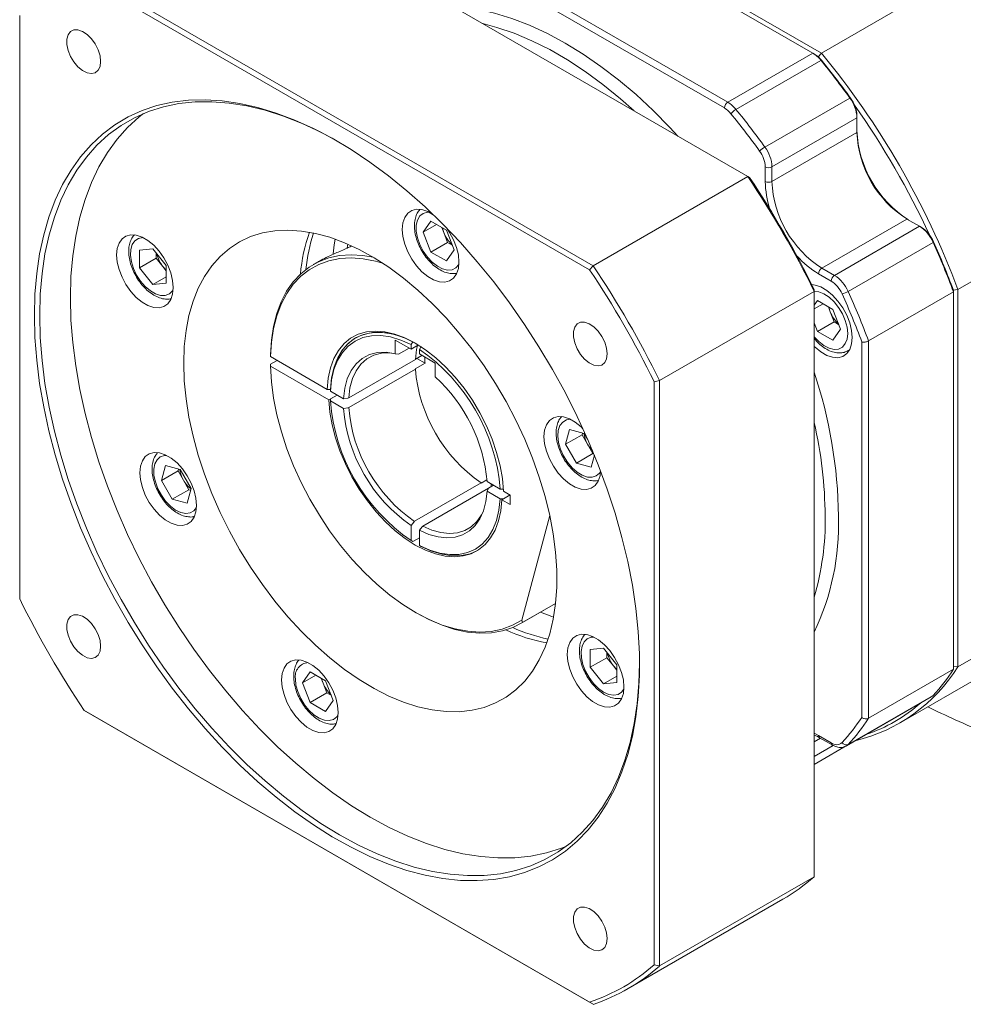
# Model space of a CAD drawing. Header units: millimetres. Extents: x 9847 to 11098, y 3572 to 4457.
# Tile 3 of 8: x 10145 to 10286, y 3746 to 3892. Entities that reach past the tile are written whole.
import ezdxf

# ---------------------------------------------------------------- set-up
doc = ezdxf.new("R2010")
doc.units = ezdxf.units.MM
doc.layers.get('0').update_dxf_attribs({"lineweight": 40})

msp = doc.modelspace()

# ---------------------------------------------------------------- linework, layer by layer
at = {"color": 7, "linetype": 'Continuous', "lineweight": 15}
for p, q in [((10215.96, 3915.31), (10264.52, 3887.27)), ((10263.24, 3887.27), (10215.96, 3914.57)), ((10253.6, 3868.95), (10178.27, 3912.43)), ((10250.12, 3879.13), (10202.84, 3906.42)), ((10203.33, 3907.28), (10250.62, 3879.98)), ((10155.31, 3899.17), (10230.64, 3855.69)), ((10264.52, 3887.27), (10284.91, 3899.05)), ((10230.1, 3855.08), (10155.05, 3898.41)), ((10145.45, 3892.87), (10145.45, 3806.2)), ((10250.62, 3879.98), (10263.24, 3887.27)), ((10263.24, 3887.27), (10263.49, 3887.13)), ((10264.07, 3886.71), (10264.52, 3887.27)), ((10264.45, 3886.2), (10251.83, 3878.92)), ((10264.45, 3886.2), (10264.58, 3886.17)), ((10256.12, 3873.32), (10268.74, 3880.6)), ((10268.74, 3880.6), (10268.85, 3880.6)), ((10269.8, 3877.66), (10257.18, 3870.37)), ((10269.8, 3877.66), (10269.8, 3877.94)), ((10269.8, 3875.49), (10269.8, 3877.66)), ((10257.18, 3868.2), (10269.8, 3875.49)), ((10256.19, 3868.2), (10256.19, 3870.37)), ((10257.18, 3870.37), (10257.18, 3868.2)), ((10253.6, 3868.95), (10230.64, 3855.69)), ((10253.86, 3868.8), (10253.6, 3868.95)), ((10305.18, 3863.94), (10284.79, 3852.17)), ((10264.6, 3855.34), (10277.22, 3862.63)), ((10279.1, 3861.55), (10277.22, 3862.63)), ((10205.39, 3860.66), (10206.54, 3862.29)), ((10207.37, 3861.81), (10205.39, 3860.66)), ((10206.54, 3862.29), (10208.82, 3860.97)), ((10208.44, 3860.62), (10208.15, 3861.36)), ((10208.82, 3860.97), (10209.97, 3858.03)), ((10266.48, 3854.26), (10279.1, 3861.55)), ((10279.1, 3861.55), (10279.35, 3861.4)), ((10206.54, 3857.72), (10205.39, 3860.66)), ((10209.01, 3859.15), (10208.44, 3860.62)), ((10163.27, 3858.01), (10165.24, 3858.19)), ((10163.27, 3855.37), (10163.27, 3858.01)), ((10165.24, 3858.19), (10167.22, 3855.73)), ((10209.01, 3859.15), (10206.54, 3857.72)), ((10209.97, 3858.03), (10208.82, 3856.4)), ((10209.68, 3858.76), (10209.01, 3859.15)), ((10281.12, 3859.16), (10268.5, 3851.88)), ((10281.12, 3859.16), (10281.17, 3859.26)), ((10165.74, 3856.8), (10163.27, 3855.37)), ((10165.74, 3856.8), (10165.74, 3857.57)), ((10166.73, 3855.57), (10165.74, 3856.8)), ((10208.82, 3856.4), (10206.54, 3857.72)), ((10165.24, 3852.91), (10163.27, 3855.37)), ((10167.22, 3854.95), (10166.73, 3855.57)), ((10167.22, 3855.73), (10167.22, 3853.09)), ((10189.7, 3856.24), (10189.06, 3855.86)), ((10230.1, 3855.08), (10230.64, 3855.69)), ((10264.6, 3855.34), (10266.48, 3854.26)), ((10167.22, 3854.05), (10165.24, 3852.91)), ((10265.98, 3853.4), (10264.11, 3854.49)), ((10167.22, 3853.09), (10165.24, 3852.91)), ((10263.46, 3851.88), (10263.46, 3852.18)), ((10284.79, 3852.17), (10284.12, 3852.07)), ((10284.79, 3852.17), (10284.79, 3796.09)), ((10240.49, 3838.62), (10263.46, 3851.88)), ((10263.46, 3764.89), (10263.46, 3851.88)), ((10271.52, 3844.51), (10284.15, 3851.8)), ((10284.15, 3851.8), (10284.15, 3852.01)), ((10284.15, 3795.72), (10284.15, 3851.8)), ((10263.46, 3849.81), (10263.94, 3850.51)), ((10264.78, 3850.02), (10263.46, 3849.26)), ((10263.94, 3850.51), (10266.23, 3849.19)), ((10265.85, 3848.84), (10265.56, 3849.57)), ((10266.23, 3849.19), (10267.37, 3846.24)), ((10266.42, 3847.36), (10265.85, 3848.84)), ((10263.94, 3845.93), (10263.46, 3847.19)), ((10266.42, 3847.36), (10263.94, 3845.93)), ((10267.09, 3846.98), (10266.42, 3847.36)), ((10266.23, 3844.61), (10263.94, 3845.93)), ((10267.37, 3846.24), (10266.23, 3844.61)), ((10201.24, 3844.65), (10201.24, 3842.61)), ((10203.59, 3843.29), (10201.24, 3844.65)), ((10203.3, 3843.46), (10201.73, 3842.55)), ((10203.84, 3844.39), (10203.59, 3843.96)), ((10203.59, 3843.96), (10203.59, 3843.29)), ((10204.67, 3843.92), (10203.59, 3843.29)), ((10204.83, 3843.25), (10205.07, 3843.68)), ((10270.53, 3788.58), (10270.53, 3844.37)), ((10271.52, 3844.51), (10271.52, 3788.44)), ((10182.68, 3842.19), (10182.68, 3842.47)), ((10182.68, 3842.19), (10191.1, 3837.32)), ((10201.24, 3842.61), (10201.73, 3842.55)), ((10204.23, 3841.81), (10205.19, 3842.37)), ((10204.42, 3841.92), (10205.66, 3841.21)), ((10204.83, 3842.58), (10204.83, 3843.25)), ((10207.18, 3841.22), (10204.83, 3842.58)), ((10268.51, 3843.07), (10268.69, 3843.18)), ((10182.68, 3841.04), (10183.67, 3841.61)), ((10182.68, 3841.04), (10182.68, 3840.76)), ((10191.35, 3835.75), (10182.68, 3840.76)), ((10194.33, 3836.04), (10204.23, 3841.75)), ((10205.66, 3841.21), (10204.18, 3840.35)), ((10207.18, 3841.22), (10207.18, 3839.18)), ((10204.23, 3840.32), (10194.33, 3834.61)), ((10204.18, 3840.35), (10204.23, 3840.32)), ((10239.7, 3838.46), (10240.49, 3838.62)), ((10239.7, 3751.79), (10239.7, 3838.46)), ((10240.49, 3838.62), (10240.49, 3751.64)), ((10191.6, 3837.32), (10191.1, 3837.32)), ((10191.35, 3835.75), (10192.59, 3836.47)), ((10191.6, 3837.04), (10191.6, 3837.32)), ((10193.54, 3835.92), (10191.6, 3837.04)), ((10191.6, 3835.9), (10192.59, 3836.47)), ((10191.6, 3835.9), (10191.6, 3835.61)), ((10191.6, 3835.61), (10193.54, 3834.49)), ((10226.51, 3829.15), (10227.1, 3831.36)), ((10228.99, 3830.58), (10226.51, 3829.15)), ((10227.1, 3831.36), (10229.31, 3830.77)), ((10228.99, 3830.58), (10229.05, 3830.83)), ((10229.79, 3829.18), (10228.99, 3830.58)), ((10229.31, 3830.77), (10229.81, 3829.9)), ((10228.13, 3826.35), (10226.51, 3829.15)), ((10230.6, 3827.78), (10229.79, 3829.18)), ((10230.6, 3827.78), (10228.13, 3826.35)), ((10230.81, 3827.53), (10230.34, 3825.76)), ((10230.72, 3827.75), (10230.6, 3827.78)), ((10166.5, 3823.78), (10167.09, 3825.99)), ((10167.09, 3825.99), (10169.3, 3825.4)), ((10230.34, 3825.76), (10228.13, 3826.35)), ((10168.97, 3825.21), (10166.5, 3823.78)), ((10168.97, 3825.21), (10169.04, 3825.47)), ((10169.78, 3823.81), (10168.97, 3825.21)), ((10169.3, 3825.4), (10170.91, 3822.6)), ((10168.11, 3820.98), (10166.5, 3823.78)), ((10170.59, 3822.41), (10169.78, 3823.81)), ((10204.08, 3817.71), (10213.98, 3823.42)), ((10213.98, 3823.37), (10214.85, 3823.87)), ((10213.98, 3823.42), (10213.98, 3823.37)), ((10216.81, 3822.48), (10214.87, 3823.61)), ((10215.08, 3822.63), (10215.82, 3823.06)), ((10215.47, 3823.26), (10215.47, 3822.85)), ((10170.59, 3822.41), (10168.11, 3820.98)), ((10170.91, 3822.6), (10170.32, 3820.39)), ((10170.85, 3822.34), (10170.59, 3822.41)), ((10215.08, 3822.63), (10205.32, 3816.99)), ((10214.87, 3822.18), (10216.81, 3821.05)), ((10217.31, 3822.48), (10216.81, 3822.48)), ((10218.3, 3821.63), (10217.06, 3820.91)), ((10217.31, 3822.2), (10218.31, 3821.62)), ((10218.3, 3821.63), (10217.31, 3821.05)), ((10218.31, 3821.62), (10218.31, 3820.19)), ((10170.32, 3820.39), (10168.11, 3820.98)), ((10216.81, 3821.05), (10217.31, 3821.05)), ((10218.31, 3820.19), (10217.06, 3820.91)), ((10220.02, 3803.04), (10224.18, 3818.57)), ((10203.59, 3817.09), (10203.59, 3814.85)), ((10204.83, 3814.13), (10204.83, 3816.38)), ((10203.59, 3814.85), (10203.84, 3814.7)), ((10204.83, 3815.27), (10203.84, 3814.7)), ((10205.07, 3813.99), (10204.83, 3814.13)), ((10284.79, 3796.09), (10305.18, 3807.87)), ((10219.85, 3802.51), (10225.05, 3805.51)), ((10225.05, 3805.52), (10220.13, 3802.68)), ((10204.2, 3804.18), (10204.45, 3804.04)), ((10220.02, 3803.04), (10220.13, 3802.68)), ((10276.11, 3787.71), (10296.51, 3799.48)), ((10230.2, 3798.66), (10232.18, 3798.84)), ((10230.2, 3796.02), (10230.2, 3798.66)), ((10232.18, 3798.84), (10234.16, 3796.38)), ((10232.68, 3797.45), (10232.68, 3798.22)), ((10232.68, 3797.45), (10230.2, 3796.02)), ((10233.67, 3796.22), (10232.68, 3797.45)), ((10187.46, 3793.72), (10188.6, 3795.35)), ((10188.6, 3795.35), (10190.89, 3794.03)), ((10232.18, 3793.56), (10230.2, 3796.02)), ((10234.16, 3795.6), (10233.67, 3796.22)), ((10234.16, 3796.38), (10234.16, 3793.74)), ((10284.15, 3795.72), (10271.52, 3788.44)), ((10284.79, 3796.09), (10284.15, 3796.19)), ((10189.44, 3794.87), (10187.46, 3793.72)), ((10188.6, 3790.78), (10187.46, 3793.72)), ((10190.51, 3793.68), (10190.22, 3794.42)), ((10191.08, 3792.21), (10190.51, 3793.68)), ((10190.89, 3794.03), (10192.03, 3791.08)), ((10234.16, 3794.7), (10232.18, 3793.56)), ((10234.16, 3793.74), (10232.18, 3793.56)), ((10191.08, 3792.21), (10188.6, 3790.78)), ((10191.75, 3791.82), (10191.08, 3792.21)), ((10190.89, 3789.46), (10188.6, 3790.78)), ((10192.03, 3791.08), (10190.89, 3789.46)), ((10268.23, 3784.34), (10280.85, 3791.63)), ((10268.5, 3784.56), (10281.12, 3791.85)), ((10155.05, 3789.58), (10230.1, 3746.25)), ((10155.31, 3789.43), (10155.05, 3789.58)), ((10230.64, 3745.95), (10155.31, 3789.43)), ((10263.46, 3781.58), (10269.07, 3784.83)), ((10264.11, 3785.88), (10265.98, 3784.8)), ((10264.25, 3785.56), (10266.13, 3784.48)), ((10269.07, 3784.83), (10269.13, 3784.86)), ((10263.46, 3764.89), (10240.49, 3751.64)), ((10235.84, 3748.3), (10258.81, 3761.55)), ((10239.7, 3751.79), (10240.49, 3751.64)), ((10230.64, 3745.95), (10230.1, 3746.25))]:
    msp.add_line(p, q, dxfattribs=at)
at = {"color": 8, "linetype": 'Continuous', "lineweight": 15}
for p, q in [((10268.71, 3843.2), (10268.5, 3843.07)), ((10263.46, 3786.23), (10264.11, 3785.88)), ((10263.46, 3784.93), (10264.4, 3785.48)), ((10263.46, 3782.77), (10266.28, 3784.4))]:
    msp.add_line(p, q, dxfattribs=at)
at = {"color": 8, "linetype": 'Continuous', "lineweight": 15, "flags": 128}
for points in [[(10209.74, 3894.27), (10210.95, 3894.17), (10213.43, 3893.82), (10215.98, 3893.24), (10218.56, 3892.44), (10221.18, 3891.43), (10223.83, 3890.21), (10226.48, 3888.77), (10229.14, 3887.14), (10231.78, 3885.31), (10234.4, 3883.3), (10236.99, 3881.11), (10239.53, 3878.76), (10242.01, 3876.24), (10243.22, 3874.94)], [(10236.74, 3878.68), (10234.67, 3880.51), (10232.08, 3882.62), (10229.45, 3884.54), (10226.81, 3886.27), (10224.17, 3887.8), (10221.53, 3889.12), (10218.9, 3890.22), (10216.31, 3891.11), (10214.24, 3891.67)], [(10206.23, 3863.66), (10206.01, 3863.65), (10205.39, 3863.47), (10204.89, 3863.08), (10204.54, 3862.48), (10204.36, 3861.71), (10204.36, 3860.81), (10204.54, 3859.84), (10204.89, 3858.84), (10205.39, 3857.86), (10206.01, 3856.97), (10206.72, 3856.2), (10207.49, 3855.61), (10208.26, 3855.21), (10209, 3855.04), (10209.68, 3855.1), (10210.24, 3855.39), (10210.67, 3855.89), (10210.69, 3855.94)], [(10163.8, 3859.86), (10163.75, 3859.86), (10163.1, 3859.75), (10162.57, 3859.4), (10162.18, 3858.85), (10161.95, 3858.12), (10161.91, 3857.25), (10162.04, 3856.29), (10162.35, 3855.29), (10162.81, 3854.31), (10163.41, 3853.39), (10164.1, 3852.58), (10164.86, 3851.94), (10165.63, 3851.49), (10166.39, 3851.27), (10167.08, 3851.27), (10167.68, 3851.5), (10168.14, 3851.95), (10168.26, 3852.14)], [(10192.01, 3857.46), (10192.18, 3858.77), (10192.33, 3859.63)], [(10194.19, 3858.89), (10194.16, 3858.66), (10194.11, 3858.34)], [(10268.43, 3845.63), (10268.34, 3846.57), (10268.07, 3847.57), (10267.65, 3848.56), (10267.08, 3849.5), (10266.41, 3850.34), (10265.67, 3851.03), (10264.89, 3851.52), (10264.13, 3851.81), (10263.46, 3851.87)], [(10263.46, 3845.14), (10264.13, 3844.42), (10264.89, 3843.82), (10265.67, 3843.43), (10266.41, 3843.25), (10267.08, 3843.31), (10267.65, 3843.6), (10268.07, 3844.11), (10268.34, 3844.79), (10268.43, 3845.63)], [(10227.27, 3832.87), (10226.65, 3832.78), (10226.1, 3832.46), (10225.69, 3831.94), (10225.45, 3831.23), (10225.38, 3830.37), (10225.49, 3829.42), (10225.78, 3828.42), (10226.22, 3827.43), (10226.8, 3826.5), (10227.49, 3825.68), (10228.23, 3825.02), (10229.01, 3824.55), (10229.77, 3824.29), (10230.47, 3824.26), (10231.08, 3824.47), (10231.08, 3824.47)], [(10166.34, 3827.28), (10165.86, 3826.86), (10165.53, 3826.24), (10165.38, 3825.45), (10165.4, 3824.54), (10165.6, 3823.56), (10165.97, 3822.56), (10166.49, 3821.59), (10167.12, 3820.71), (10167.84, 3819.96), (10168.61, 3819.39), (10169.38, 3819.02), (10170.12, 3818.88), (10170.78, 3818.97), (10171.33, 3819.29), (10171.72, 3819.78)], [(10167.26, 3827.5), (10166.95, 3827.49), (10166.34, 3827.28)], [(10231.08, 3824.47), (10231.56, 3824.89), (10231.73, 3825.15)], [(10224.75, 3803.46), (10224.48, 3803.56), (10222.82, 3804.23)], [(10230.73, 3800.51), (10230.34, 3800.48), (10229.75, 3800.25), (10229.29, 3799.8), (10228.98, 3799.15), (10228.84, 3798.35), (10228.89, 3797.43), (10229.11, 3796.44), (10229.5, 3795.44), (10230.03, 3794.48), (10230.68, 3793.62), (10231.41, 3792.89), (10232.18, 3792.34)], [(10186.4, 3794.33), (10186.49, 3793.39), (10186.76, 3792.4), (10187.19, 3791.4), (10187.75, 3790.46), (10188.42, 3789.63), (10189.16, 3788.94), (10189.94, 3788.44), (10190.7, 3788.16), (10191.42, 3788.1), (10192.04, 3788.27), (10192.54, 3788.67), (10192.76, 3788.99)], [(10232.18, 3792.34), (10232.95, 3792), (10233.68, 3791.89), (10234.33, 3792), (10234.86, 3792.35), (10235.19, 3792.79)], [(10268.5, 3784.56), (10268.32, 3784.4), (10268.19, 3784.32)]]:
    msp.add_lwpolyline(points, dxfattribs=at)
at = {"color": 7, "linetype": 'Continuous', "lineweight": 15, "flags": 128}
for points in [[(10157.47, 3886.04), (10157.38, 3886.88), (10157.11, 3887.77), (10156.67, 3888.64), (10156.11, 3889.42), (10155.46, 3890.06), (10154.78, 3890.51), (10154.1, 3890.73), (10153.49, 3890.72), (10152.99, 3890.47), (10152.63, 3890), (10152.45, 3889.34), (10152.45, 3888.55), (10152.63, 3887.68), (10152.99, 3886.79), (10153.49, 3885.96), (10154.1, 3885.24), (10154.78, 3884.69), (10155.46, 3884.35), (10156.11, 3884.24), (10156.67, 3884.37), (10157.11, 3884.74), (10157.38, 3885.31), (10157.47, 3886.04)], [(10147.63, 3848.28), (10147.72, 3851.45), (10147.98, 3854.52), (10148.41, 3857.46), (10149.02, 3860.26), (10149.79, 3862.92), (10150.73, 3865.42), (10151.83, 3867.75), (10153.08, 3869.91), (10154.49, 3871.88), (10156.05, 3873.66), (10157.75, 3875.24), (10159.58, 3876.62), (10161.54, 3877.79), (10163.63, 3878.74), (10165.82, 3879.48), (10168.12, 3879.99), (10170.51, 3880.28), (10172.98, 3880.35), (10175.54, 3880.19), (10178.16, 3879.81), (10180.83, 3879.21), (10183.55, 3878.38), (10186.3, 3877.34), (10189.08, 3876.09), (10191.88, 3874.63), (10194.67, 3872.96), (10197.46, 3871.1), (10200.23, 3869.06), (10202.96, 3866.83), (10205.66, 3864.43), (10208.31, 3861.86), (10210.9, 3859.14), (10213.41, 3856.28), (10215.85, 3853.29), (10218.19, 3850.18), (10220.44, 3846.96), (10222.58, 3843.65), (10224.6, 3840.25), (10226.5, 3836.79), (10228.27, 3833.27), (10229.9, 3829.7), (10231.38, 3826.11), (10232.71, 3822.5), (10233.89, 3818.9), (10234.91, 3815.3), (10235.77, 3811.74), (10236.46, 3808.21), (10236.98, 3804.74), (10237.32, 3801.33), (10237.5, 3798.01), (10237.5, 3794.78), (10237.32, 3791.66), (10236.98, 3788.66), (10236.46, 3785.79), (10235.77, 3783.06), (10234.91, 3780.48), (10233.89, 3778.06), (10232.71, 3775.81), (10231.38, 3773.75), (10229.9, 3771.87), (10228.27, 3770.19), (10226.5, 3768.7), (10224.6, 3767.43), (10222.58, 3766.37), (10220.44, 3765.53), (10218.19, 3764.9), (10215.85, 3764.5), (10213.41, 3764.32), (10210.9, 3764.36), (10208.31, 3764.63), (10205.66, 3765.13), (10202.96, 3765.84), (10200.23, 3766.77), (10197.46, 3767.92), (10194.67, 3769.28), (10191.88, 3770.84), (10189.08, 3772.6), (10186.3, 3774.56), (10183.55, 3776.7), (10180.83, 3779.02), (10178.16, 3781.5), (10175.54, 3784.14), (10172.98, 3786.93), (10170.51, 3789.86), (10168.12, 3792.91), (10165.82, 3796.08), (10163.63, 3799.34), (10161.54, 3802.7), (10159.58, 3806.13), (10157.75, 3809.63), (10156.05, 3813.17), (10154.49, 3816.75), (10153.08, 3820.35), (10151.83, 3823.96), (10150.73, 3827.57), (10149.79, 3831.15), (10149.02, 3834.7), (10148.41, 3838.2), (10147.98, 3841.64), (10147.72, 3845), (10147.63, 3848.28)], [(10192.78, 3874.11), (10190.17, 3875.52), (10187.39, 3876.82), (10184.62, 3877.91), (10181.89, 3878.78), (10179.2, 3879.43), (10176.57, 3879.86), (10174, 3880.06), (10171.51, 3880.03), (10169.1, 3879.77), (10166.79, 3879.29), (10164.58, 3878.59), (10162.48, 3877.66), (10160.5, 3876.52), (10158.65, 3875.17), (10156.93, 3873.6), (10155.36, 3871.84), (10153.93, 3869.88), (10152.66, 3867.73), (10151.55, 3865.41), (10150.6, 3862.91), (10149.82, 3860.26), (10149.21, 3857.46), (10148.77, 3854.52), (10148.51, 3851.46), (10148.42, 3848.28)], [(10152.98, 3850.91), (10153.06, 3854.09), (10153.33, 3857.15), (10153.77, 3860.09), (10154.38, 3862.89), (10155.16, 3865.54), (10156.11, 3868.04), (10157.22, 3870.36), (10158.49, 3872.51), (10159.91, 3874.47), (10161.48, 3876.23), (10163.2, 3877.79), (10163.83, 3878.29)], [(10202.28, 3861.09), (10202.38, 3862.04), (10202.65, 3862.85), (10203.09, 3863.48), (10203.68, 3863.89), (10204.39, 3864.08), (10205.19, 3864.03), (10206.05, 3863.74), (10206.88, 3863.27)], [(10169.81, 3841.19), (10169.89, 3843.68), (10170.16, 3846.06), (10170.59, 3848.3), (10171.2, 3850.4), (10171.97, 3852.34), (10172.9, 3854.1), (10173.99, 3855.69), (10175.23, 3857.08), (10176.61, 3858.27), (10178.12, 3859.25), (10179.75, 3860.01), (10181.5, 3860.56), (10183.35, 3860.88), (10185.29, 3860.97), (10187.3, 3860.84), (10189.38, 3860.49), (10191.51, 3859.91), (10193.68, 3859.11), (10195.87, 3858.09), (10198.08, 3856.87), (10200.28, 3855.45), (10202.46, 3853.84), (10204.61, 3852.04), (10206.72, 3850.08), (10208.77, 3847.96), (10210.74, 3845.69), (10212.64, 3843.3), (10214.44, 3840.79), (10216.13, 3838.18), (10217.7, 3835.49), (10219.15, 3832.73), (10220.46, 3829.93), (10221.62, 3827.1), (10222.63, 3824.25), (10223.49, 3821.41), (10224.18, 3818.6), (10224.7, 3815.83), (10225.05, 3813.11), (10225.22, 3810.47), (10225.22, 3807.93), (10225.05, 3805.49), (10224.7, 3803.18), (10224.18, 3801.01), (10223.49, 3798.99), (10222.63, 3797.13), (10221.62, 3795.46), (10220.46, 3793.97), (10219.15, 3792.68), (10217.7, 3791.59), (10216.13, 3790.72), (10214.44, 3790.07), (10212.64, 3789.63), (10210.74, 3789.42), (10208.77, 3789.44), (10206.72, 3789.69), (10204.61, 3790.15), (10202.46, 3790.84), (10200.28, 3791.75), (10198.08, 3792.87), (10195.87, 3794.19), (10193.68, 3795.71), (10191.51, 3797.41), (10189.38, 3799.3), (10187.3, 3801.34), (10185.29, 3803.54), (10183.35, 3805.87), (10181.5, 3808.32), (10179.75, 3810.88), (10178.12, 3813.53), (10176.61, 3816.26), (10175.23, 3819.04), (10173.99, 3821.86), (10172.9, 3824.7), (10171.97, 3827.55), (10171.2, 3830.38), (10170.59, 3833.17), (10170.16, 3835.92), (10169.89, 3838.6), (10169.81, 3841.19)], [(10208.88, 3861.29), (10209.31, 3860.64), (10209.9, 3859.55), (10210.34, 3858.42), (10210.61, 3857.29), (10210.7, 3856.23), (10210.61, 3855.27), (10210.34, 3854.46), (10209.9, 3853.84), (10209.31, 3853.42), (10208.6, 3853.24), (10207.79, 3853.29), (10206.93, 3853.57), (10206.05, 3854.08), (10205.19, 3854.79), (10204.39, 3855.67), (10203.68, 3856.67), (10203.09, 3857.77), (10202.65, 3858.9), (10202.38, 3860.02), (10202.28, 3861.09), (10202.28, 3861.09)], [(10159.85, 3857.29), (10159.94, 3858.25), (10160.21, 3859.06), (10160.65, 3859.69), (10161.24, 3860.1), (10161.95, 3860.29), (10162.76, 3860.24), (10163.62, 3859.95), (10164.5, 3859.44), (10165.36, 3858.73), (10166.16, 3857.86), (10166.87, 3856.85), (10167.46, 3855.76), (10167.9, 3854.62), (10168.17, 3853.5), (10168.26, 3852.44), (10168.17, 3851.48), (10167.9, 3850.67), (10167.46, 3850.04), (10166.87, 3849.63), (10166.16, 3849.44), (10165.36, 3849.49), (10164.5, 3849.78), (10163.62, 3850.29), (10162.76, 3850.99), (10161.95, 3851.87), (10161.24, 3852.88), (10160.65, 3853.97), (10160.21, 3855.11), (10159.94, 3856.23), (10159.85, 3857.29)], [(10182.68, 3842.47), (10182.83, 3844.64), (10183.14, 3846.68), (10183.63, 3848.58), (10184.29, 3850.33), (10185.1, 3851.9), (10186.08, 3853.29), (10187.2, 3854.49), (10188.46, 3855.49), (10189.84, 3856.27), (10191.35, 3856.84), (10192.96, 3857.19), (10194.66, 3857.31), (10196.44, 3857.2), (10197.96, 3856.94)], [(10199.35, 3856.07), (10198.31, 3856.36), (10196.46, 3856.72), (10194.68, 3856.84), (10192.98, 3856.74), (10191.37, 3856.42), (10189.86, 3855.87), (10188.47, 3855.1), (10187.21, 3854.12), (10186.09, 3852.94), (10185.11, 3851.56), (10184.29, 3850), (10183.64, 3848.26), (10183.15, 3846.37), (10182.83, 3844.34), (10182.68, 3842.19)], [(10263.12, 3852.88), (10263.59, 3852.82), (10264.45, 3852.53), (10265.33, 3852.02), (10266.19, 3851.32), (10266.99, 3850.44), (10267.7, 3849.43), (10268.29, 3848.34), (10268.73, 3847.2), (10269, 3846.08), (10269.1, 3845.02)], [(10226.66, 3769.46), (10225.92, 3769.16), (10223.71, 3768.46), (10221.39, 3767.98), (10218.99, 3767.72), (10216.49, 3767.69), (10213.92, 3767.89), (10211.29, 3768.32), (10208.6, 3768.97), (10205.87, 3769.84), (10203.11, 3770.93), (10200.32, 3772.23), (10197.52, 3773.75), (10194.73, 3775.46), (10191.94, 3777.38), (10189.18, 3779.48), (10186.45, 3781.76), (10183.76, 3784.21), (10181.13, 3786.83), (10178.56, 3789.59), (10176.06, 3792.5), (10173.65, 3795.53), (10171.34, 3798.69), (10169.13, 3801.94), (10167.03, 3805.29), (10165.05, 3808.72), (10163.2, 3812.21), (10161.48, 3815.76), (10159.91, 3819.34), (10158.49, 3822.94), (10157.22, 3826.56), (10156.11, 3830.16), (10155.16, 3833.75), (10154.38, 3837.3), (10153.77, 3840.81), (10153.33, 3844.26), (10153.06, 3847.62), (10152.98, 3850.91)], [(10148.42, 3848.28), (10148.51, 3845), (10148.77, 3841.63), (10149.21, 3838.18), (10149.82, 3834.68), (10150.6, 3831.12), (10151.55, 3827.53), (10152.66, 3823.93), (10153.93, 3820.31), (10155.36, 3816.71), (10156.93, 3813.13), (10158.65, 3809.58), (10160.5, 3806.09), (10162.48, 3802.66), (10164.58, 3799.32), (10166.79, 3796.06), (10169.1, 3792.91), (10171.51, 3789.87), (10174, 3786.96), (10176.57, 3784.2), (10179.2, 3781.58), (10181.89, 3779.13), (10184.62, 3776.85), (10187.39, 3774.75), (10190.17, 3772.83), (10192.97, 3771.12), (10195.77, 3769.6), (10198.55, 3768.3), (10201.32, 3767.21), (10204.05, 3766.34), (10206.74, 3765.69), (10209.37, 3765.26), (10211.94, 3765.06), (10214.43, 3765.09), (10216.84, 3765.35), (10219.16, 3765.83), (10221.37, 3766.53), (10223.47, 3767.46), (10225.44, 3768.6), (10227.3, 3769.95), (10229.01, 3771.52), (10230.58, 3773.28), (10232.01, 3775.24), (10233.28, 3777.39), (10234.39, 3779.71), (10235.34, 3782.21), (10236.12, 3784.86), (10236.73, 3787.66), (10237.17, 3790.6), (10237.43, 3793.66), (10237.52, 3796.62)], [(10232.72, 3842.6), (10232.63, 3843.44), (10232.36, 3844.33), (10231.92, 3845.19), (10231.36, 3845.98), (10230.71, 3846.62), (10230.03, 3847.07), (10229.35, 3847.29), (10228.74, 3847.28), (10228.24, 3847.03), (10227.88, 3846.56), (10227.7, 3845.9), (10227.7, 3845.11), (10227.88, 3844.23), (10228.24, 3843.35), (10228.74, 3842.52), (10229.35, 3841.8), (10230.03, 3841.25), (10230.71, 3840.91), (10231.36, 3840.8), (10231.92, 3840.93), (10232.36, 3841.3), (10232.63, 3841.87), (10232.72, 3842.6)], [(10191.1, 3837.32), (10191.27, 3839), (10191.61, 3840.53), (10192.12, 3841.91), (10192.8, 3843.11), (10193.63, 3844.11), (10194.61, 3844.91), (10195.72, 3845.5), (10196.95, 3845.85), (10198.28, 3845.98), (10199.69, 3845.87), (10201.16, 3845.54), (10202.67, 3844.97), (10204.21, 3844.19), (10205.74, 3843.2), (10207.25, 3842.02), (10208.72, 3840.66), (10210.13, 3839.14), (10211.46, 3837.48), (10212.69, 3835.7), (10213.8, 3833.84), (10214.78, 3831.9), (10215.62, 3829.93), (10216.29, 3827.95), (10216.81, 3825.98), (10217.15, 3824.06), (10217.31, 3822.2)], [(10204.33, 3844.12), (10202.95, 3844.82), (10201.47, 3845.37), (10200.02, 3845.7), (10198.64, 3845.8), (10197.34, 3845.68), (10196.14, 3845.33), (10195.05, 3844.76), (10194.08, 3843.98), (10193.26, 3842.99), (10192.6, 3841.81), (10192.09, 3840.46), (10191.76, 3838.96), (10191.6, 3837.32)], [(10191.6, 3837.32), (10191.77, 3839.04), (10192.14, 3840.6), (10192.69, 3842), (10193.41, 3843.2), (10194.31, 3844.19), (10195.35, 3844.95), (10196.54, 3845.48), (10197.84, 3845.76), (10199.24, 3845.79), (10200.73, 3845.57), (10202.26, 3845.1), (10203.84, 3844.39)], [(10203.59, 3843.96), (10202.05, 3844.65), (10200.54, 3845.11), (10199.09, 3845.32), (10197.72, 3845.29), (10196.44, 3845.02), (10195.28, 3844.5), (10194.26, 3843.76), (10193.38, 3842.79), (10192.67, 3841.61), (10192.13, 3840.25), (10191.77, 3838.72), (10191.6, 3837.04)], [(10269.1, 3845.02), (10269, 3844.06), (10268.73, 3843.25), (10268.29, 3842.63), (10267.7, 3842.21), (10266.99, 3842.02), (10266.19, 3842.08), (10265.33, 3842.36), (10264.45, 3842.87), (10263.59, 3843.58), (10263.46, 3843.71)], [(10204.53, 3843.84), (10204.4, 3843.26), (10204.23, 3841.75)], [(10193.54, 3835.92), (10193.73, 3837.48), (10194.11, 3838.89), (10194.68, 3840.12), (10195.42, 3841.13), (10196.33, 3841.92), (10197.39, 3842.48), (10198.58, 3842.78), (10199.87, 3842.82), (10201.24, 3842.61)], [(10200.7, 3842.72), (10200.41, 3842.74), (10199.17, 3842.69), (10198.03, 3842.39), (10197.01, 3841.85), (10196.14, 3841.08), (10195.42, 3840.09), (10194.87, 3838.91), (10194.5, 3837.55), (10194.33, 3836.04)], [(10182.68, 3840.76), (10182.83, 3838.42), (10183.15, 3836), (10183.65, 3833.52), (10184.32, 3831.01), (10185.15, 3828.48), (10186.14, 3825.96), (10187.28, 3823.46), (10188.56, 3821.01), (10189.96, 3818.62), (10191.49, 3816.32), (10193.12, 3814.13), (10194.85, 3812.06), (10196.65, 3810.13), (10198.51, 3808.35), (10200.43, 3806.75), (10202.37, 3805.34), (10204.33, 3804.11), (10206.28, 3803.1), (10208.22, 3802.3), (10210.13, 3801.72), (10211.99, 3801.37), (10213.78, 3801.25), (10215.49, 3801.36), (10217.11, 3801.69), (10218.63, 3802.26), (10220.02, 3803.04)], [(10194.33, 3836.04), (10194.17, 3836.01), (10193.54, 3835.92)], [(10217.06, 3820.91), (10216.9, 3819.27), (10216.57, 3817.77), (10216.06, 3816.42), (10215.4, 3815.25), (10214.58, 3814.26), (10213.62, 3813.48), (10212.52, 3812.9), (10211.32, 3812.56), (10210.02, 3812.43), (10208.64, 3812.54), (10207.19, 3812.87), (10205.71, 3813.42), (10204.21, 3814.19), (10202.7, 3815.16), (10201.22, 3816.32), (10199.78, 3817.65), (10198.4, 3819.14), (10197.09, 3820.77), (10195.89, 3822.51), (10194.8, 3824.34), (10193.84, 3826.23), (10193.02, 3828.17), (10192.35, 3830.11), (10191.85, 3832.04), (10191.51, 3833.93), (10191.35, 3835.75)], [(10193.54, 3834.49), (10194.17, 3834.58), (10194.33, 3834.61)], [(10223.32, 3830.3), (10223.42, 3831.26), (10223.69, 3832.07), (10224.13, 3832.69), (10224.72, 3833.11), (10225.43, 3833.29), (10226.23, 3833.24), (10227.09, 3832.96), (10227.97, 3832.45), (10228.83, 3831.74), (10229.11, 3831.46)], [(10231.73, 3825.15), (10231.65, 3824.49), (10231.37, 3823.68), (10230.93, 3823.05), (10230.35, 3822.64), (10229.63, 3822.45), (10228.83, 3822.5), (10227.97, 3822.79), (10227.09, 3823.29), (10226.23, 3824), (10225.43, 3824.88), (10224.72, 3825.89), (10224.13, 3826.98), (10223.69, 3828.11), (10223.42, 3829.24), (10223.32, 3830.3)], [(10163.31, 3824.93), (10163.4, 3825.89), (10163.67, 3826.7), (10164.11, 3827.33), (10164.7, 3827.74), (10165.41, 3827.93), (10166.22, 3827.88), (10167.08, 3827.59), (10167.96, 3827.08), (10168.82, 3826.38), (10169.62, 3825.5), (10170.33, 3824.49), (10170.92, 3823.4), (10171.36, 3822.26), (10171.63, 3821.14), (10171.73, 3820.08), (10171.63, 3819.12), (10171.36, 3818.31), (10170.92, 3817.69), (10170.33, 3817.27), (10169.62, 3817.08), (10168.82, 3817.13), (10167.96, 3817.42), (10167.08, 3817.93), (10166.22, 3818.64), (10165.41, 3819.51), (10164.7, 3820.52), (10164.11, 3821.62), (10163.67, 3822.75), (10163.4, 3823.87), (10163.31, 3824.93)], [(10214.87, 3822.18), (10214.69, 3820.66), (10214.34, 3819.29), (10213.8, 3818.09), (10213.1, 3817.08), (10212.24, 3816.28), (10211.24, 3815.71), (10210.12, 3815.36), (10208.9, 3815.26), (10207.59, 3815.39), (10206.23, 3815.77), (10204.83, 3816.38)], [(10215.08, 3822.63), (10215.04, 3822.54), (10214.87, 3822.18)], [(10204.83, 3814.13), (10206.36, 3813.44), (10207.87, 3812.98), (10209.32, 3812.77), (10210.7, 3812.8), (10211.97, 3813.07), (10213.13, 3813.59), (10214.16, 3814.34), (10215.03, 3815.3), (10215.75, 3816.48), (10216.29, 3817.84), (10216.64, 3819.38), (10216.81, 3821.05)], [(10205.32, 3816.99), (10206.68, 3816.41), (10208.01, 3816.04), (10209.27, 3815.91), (10210.46, 3816.02), (10211.55, 3816.35), (10212.52, 3816.91), (10213.35, 3817.68), (10214.04, 3818.66), (10214.29, 3819.17)], [(10204.08, 3817.71), (10203.98, 3817.58), (10203.59, 3817.09)], [(10204.83, 3816.38), (10205.22, 3816.87), (10205.32, 3816.99)], [(10213.43, 3813.36), (10212.37, 3812.9), (10211.07, 3812.62), (10209.66, 3812.59), (10208.18, 3812.81), (10206.64, 3813.28), (10205.07, 3813.99)], [(10157.47, 3799.15), (10157.38, 3799.99), (10157.11, 3800.87), (10156.67, 3801.74), (10156.11, 3802.52), (10155.46, 3803.16), (10154.78, 3803.61), (10154.1, 3803.84), (10153.49, 3803.83), (10152.99, 3803.57), (10152.63, 3803.1), (10152.45, 3802.44), (10152.45, 3801.65), (10152.63, 3800.78), (10152.99, 3799.89), (10153.49, 3799.06), (10154.1, 3798.35), (10154.78, 3797.8), (10155.46, 3797.45), (10156.11, 3797.35), (10156.67, 3797.48), (10157.11, 3797.84), (10157.38, 3798.41), (10157.47, 3799.15)], [(10220.13, 3802.68), (10218.71, 3801.95), (10217.16, 3801.43), (10215.52, 3801.14), (10213.78, 3801.08), (10211.97, 3801.25), (10210.1, 3801.64), (10208.18, 3802.26), (10206.23, 3803.1), (10204.45, 3804.04)], [(10226.78, 3797.94), (10226.88, 3798.9), (10227.15, 3799.71), (10227.59, 3800.33), (10228.18, 3800.75), (10228.89, 3800.93), (10229.69, 3800.88), (10230.55, 3800.6), (10231.43, 3800.09), (10232.29, 3799.38), (10233.1, 3798.51), (10233.81, 3797.5), (10234.4, 3796.4), (10234.84, 3795.27), (10235.11, 3794.15), (10235.2, 3793.08), (10235.11, 3792.13), (10234.84, 3791.32), (10234.4, 3790.69), (10233.81, 3790.28), (10233.1, 3790.09), (10232.29, 3790.14), (10231.43, 3790.43), (10230.55, 3790.93), (10229.69, 3791.64), (10228.89, 3792.52), (10228.18, 3793.53), (10227.59, 3794.62), (10227.15, 3795.76), (10226.88, 3796.88), (10226.78, 3797.94)], [(10184.35, 3794.15), (10184.44, 3795.1), (10184.71, 3795.91), (10185.15, 3796.54), (10185.74, 3796.95), (10186.45, 3797.14), (10187.26, 3797.09), (10188.12, 3796.8), (10189, 3796.3), (10189.86, 3795.59), (10190.66, 3794.71), (10191.37, 3793.7), (10191.96, 3792.61), (10192.4, 3791.48), (10192.67, 3790.35), (10192.76, 3789.29), (10192.67, 3788.33), (10192.4, 3787.52), (10191.96, 3786.9), (10191.37, 3786.48), (10190.66, 3786.3), (10189.86, 3786.35), (10189, 3786.63), (10188.12, 3787.14), (10187.26, 3787.85), (10186.45, 3788.73), (10185.74, 3789.73), (10185.15, 3790.83), (10184.71, 3791.96), (10184.44, 3793.08), (10184.35, 3794.15)], [(10280.85, 3791.63), (10280.94, 3791.68), (10281.12, 3791.85)], [(10232.72, 3755.71), (10232.63, 3756.55), (10232.36, 3757.43), (10231.92, 3758.3), (10231.36, 3759.08), (10230.71, 3759.72), (10230.03, 3760.17), (10229.35, 3760.4), (10228.74, 3760.38), (10228.24, 3760.13), (10227.88, 3759.66), (10227.7, 3759), (10227.7, 3758.21), (10227.88, 3757.34), (10228.24, 3756.45), (10228.74, 3755.62), (10229.35, 3754.9), (10230.03, 3754.35), (10230.71, 3754.01), (10231.36, 3753.9), (10231.92, 3754.04), (10232.36, 3754.4), (10232.63, 3754.97), (10232.72, 3755.71)]]:
    msp.add_lwpolyline(points, dxfattribs=at)
at = {"color": 7, "linetype": 'Continuous', "lineweight": 15}
for centre, radius, start, end in [((10190.66, 3821.23), 122.23, 20.4555, 39.5445), ((10260.9, 3883.39), 4.53, 38.4049, 58.9317), ((10170.27, 3809.45), 122.23, 20.4555, 39.5445), ((10261.38, 3883.64), 4.08, 38.4044, 58.932), ((10172.87, 3811.55), 118.16, 35.7629, 39.1857), ((10173.44, 3811.88), 117.58, 35.7629, 39.1857), ((10251.2, 3879.08), 1.08, 122.6061, 177.3944), ((10248.28, 3876.1), 4.53, 38.4049, 58.9317), ((10264.52, 3877.43), 5.29, 2.4411, 36.8843), ((10265.05, 3877.74), 4.76, 2.4412, 36.8842), ((10248.25, 3876.02), 3.62, 38.4046, 58.9318), ((10253.12, 3876.7), 2.56, 120.1235, 142.143), ((10160.25, 3804.26), 118.16, 35.7629, 39.1857), ((10169.21, 3808.84), 122.66, 24.7877, 35.2123), ((10160.4, 3804.35), 117, 35.7629, 39.1857), ((10286.34, 3876.47), 16.55, 182.3868, 237.6132), ((10285.8, 3876.16), 16.02, 182.3869, 237.6131), ((10258.1, 3869.89), 3.96, 120.0116, 134.1893), ((10251.96, 3870.19), 4.23, 2.441, 36.8844), ((10251.9, 3870.15), 5.29, 2.4411, 36.8843), ((10256.68, 3871.33), 1.08, 242.6097, 297.39), ((10130.53, 3786.51), 148.13, 26.1861, 33.8139), ((10131.47, 3787.05), 147.18, 26.262, 33.738), ((10256.68, 3869.16), 1.08, 242.6097, 297.39), ((10273.18, 3868.87), 16.02, 182.3869, 237.6131), ((10212.22, 3862.1), 4.06, 191.3043, 201.4535), ((10276.26, 3857.09), 5.28, 23.1149, 57.5604), ((10276.79, 3857.39), 4.76, 23.115, 57.5603), ((10212.59, 3852.16), 25.55, 160.5656, 174.882), ((10214.18, 3852.48), 26.35, 162.1624, 174.2164), ((10212.75, 3862.27), 4.61, 200.9907, 227.6879), ((10173.71, 3810.8), 117.8, 20.3688, 24.2409), ((10174.24, 3811.11), 117.27, 20.4119, 24.2405), ((10170.31, 3858.47), 4.61, 192.3086, 219.0094), ((10169.9, 3858.1), 4.06, 218.5478, 228.6877), ((10107.71, 3773.34), 147.18, 26.262, 33.738), ((10107.56, 3773.25), 148.13, 26.1861, 33.8139), ((10265.18, 3854.44), 1.08, 122.6058, 177.3945), ((10267.06, 3853.36), 1.08, 122.6058, 177.3945), ((10263.64, 3849.8), 5.28, 23.1149, 57.5604), ((10263.71, 3849.84), 4.23, 23.1148, 57.5605), ((10266.52, 3855.31), 3.96, 285.8184, 299.9831), ((10161.17, 3803.57), 116.73, 20.4554, 24.2401), ((10161.09, 3803.51), 117.8, 20.3688, 24.2409), ((10269.63, 3850.32), 4.06, 191.3061, 201.4521), ((10270.15, 3850.49), 4.61, 200.9903, 227.6883), ((10189.07, 3820.31), 27.83, 4.4839, 55.5161), ((10220.05, 3841.93), 14.41, 179.315, 182.8868), ((10227.05, 3842.24), 22.91, 184.7903, 235.2097), ((10191.06, 3821.53), 23.9, 4.9831, 47.592), ((10219.34, 3837.79), 27.83, 184.4839, 235.5161), ((10217.15, 3836.52), 22.91, 184.7903, 235.2097), ((10216.99, 3836.43), 23.53, 184.7295, 235.2705), ((10233.5, 3831.37), 4.3, 187.747, 210.5834), ((10233.74, 3831.43), 4.54, 209.7533, 225.0777), ((10173.48, 3826), 4.3, 187.7468, 210.5836), ((10173.5, 3825.9), 4.26, 209.3071, 232.3545), ((10277.44, 3871.32), 147.18, 206.262, 213.738), ((10228.5, 3825.02), 25.83, 245.1905, 259.3512), ((10229.39, 3825.68), 26.05, 245.7088, 257.9017), ((10237.25, 3799.12), 4.61, 192.309, 219.009), ((10236.84, 3798.75), 4.06, 218.5465, 228.6893), ((10263.73, 3809.25), 24.83, 283.5867, 328.0179), ((10260.81, 3810.79), 27.78, 316.993, 327.1435), ((10194.28, 3795.16), 4.06, 191.3055, 201.4524), ((10194.81, 3795.33), 4.61, 200.9905, 227.688), ((10263.46, 3808.72), 23.96, 288.7151, 311.2795), ((10247.52, 3803.57), 27.46, 316.988, 326.9233), ((10248.19, 3803.51), 27.78, 316.993, 327.1435), ((10266.77, 3785.8), 1.28, 231.8889, 310.7478), ((10268.21, 3785.22), 0.721, 212.1513, 293.6945), ((10244.39, 3786.52), 28.83, 300.0071, 311.3981), ((10220.86, 3773.33), 28.61, 288.8399, 311.1709), ((10221.44, 3773.24), 28.81, 288.6151, 311.3956)]:
    msp.add_arc(centre, radius, start, end, dxfattribs=at)
at = {"color": 8, "linetype": 'Continuous', "lineweight": 15}
for centre, radius, start, end in [((10270.15, 3868.41), 13.96, 180.8592, 197.95), ((10271.27, 3866.47), 13.96, 222.0489, 239.1432), ((10196.38, 3817.56), 70.69, 0.7388, 18.4133), ((10199.96, 3817.91), 65.13, 0.4971, 12.8685), ((10223.45, 3817.98), 41.65, 343.8852, 0.6817), ((10229.84, 3817.27), 37.24, 334.4834, 1.85), ((10188.43, 3794.66), 2.06, 93.7851, 189.2781), ((10264.45, 3785.84), 0.345, 173.7028, 234.9862), ((10266.33, 3784.76), 0.352, 174.3794, 234.2972)]:
    msp.add_arc(centre, radius, start, end, dxfattribs=at)
at = {"color": 7, "linetype": 'Continuous', "lineweight": 15}
for points, knots in [([(10204.9, 3864.05), (10204.75, 3863.87), (10204.45, 3863.49), (10204.19, 3862.75), (10204.06, 3861.9), (10204.1, 3860.93), (10204.3, 3859.92), (10204.66, 3858.88), (10205.16, 3857.89), (10205.78, 3856.95), (10206.49, 3856.13), (10207.28, 3855.44), (10208.13, 3854.91), (10208.97, 3854.59), (10209.72, 3854.48), (10210.15, 3854.55), (10210.33, 3854.58)], [0, 0, 0, 0, 0.062144, 0.130362, 0.201965, 0.276349, 0.351741, 0.426957, 0.501942, 0.57692, 0.652149, 0.727915, 0.804537, 0.882079, 0.950434, 1, 1, 1, 1]), ([(10162.49, 3860.26), (10162.43, 3860.21), (10162.19, 3859.98), (10161.91, 3859.43), (10161.68, 3858.65), (10161.62, 3857.75), (10161.72, 3856.76), (10161.99, 3855.73), (10162.4, 3854.71), (10162.95, 3853.73), (10163.6, 3852.83), (10164.35, 3852.05), (10165.16, 3851.42), (10166.02, 3850.96), (10166.86, 3850.73), (10167.5, 3850.68), (10167.82, 3850.77), (10167.89, 3850.79)], [0, 0, 0, 0, 0.022944, 0.089601, 0.158859, 0.231513, 0.30631, 0.38149, 0.456417, 0.531183, 0.606053, 0.681259, 0.75713, 0.833935, 0.911371, 0.978139, 1, 1, 1, 1]), ([(10194.7, 3858.58), (10194.49, 3858.49), (10193.7, 3858.12), (10192.49, 3857.61), (10191.23, 3857.03), (10190.31, 3856.59), (10189.89, 3856.32), (10189.72, 3856.21)], [0, 0, 0, 0, 0.106519, 0.414798, 0.630998, 0.853423, 1, 1, 1, 1]), ([(10263.46, 3844.89), (10263.6, 3844.71), (10263.99, 3844.25), (10264.69, 3843.65), (10265.53, 3843.12), (10266.38, 3842.8), (10267.18, 3842.7), (10267.9, 3842.77), (10268.3, 3842.98), (10268.49, 3843.08)], [0, 0, 0, 0, 0.1023813, 0.2634669, 0.4263739, 0.5912351, 0.7365652, 0.8752944, 1, 1, 1, 1]), ([(10271.52, 3844.51), (10271.46, 3844.48), (10271.34, 3844.42), (10271.12, 3844.36), (10270.89, 3844.33), (10270.69, 3844.33), (10270.58, 3844.35), (10270.53, 3844.37), (10270.53, 3844.37)], [0, 0, 0, 0, 0.20639, 0.412691, 0.621787, 0.837039, 0.994261, 1, 1, 1, 1]), ([(10225.96, 3833.27), (10225.85, 3833.15), (10225.57, 3832.84), (10225.29, 3832.19), (10225.12, 3831.36), (10225.11, 3830.43), (10225.27, 3829.42), (10225.58, 3828.39), (10226.05, 3827.38), (10226.63, 3826.42), (10227.32, 3825.56), (10228.09, 3824.83), (10228.92, 3824.25), (10229.76, 3823.87), (10230.57, 3823.72), (10231.1, 3823.7), (10231.35, 3823.78), (10231.36, 3823.78)], [0, 0, 0, 0, 0.045062, 0.112435, 0.182945, 0.256602, 0.331801, 0.406987, 0.481917, 0.556764, 0.631798, 0.707271, 0.783518, 0.860722, 0.930011, 0.996034, 1, 1, 1, 1]), ([(10165.95, 3827.9), (10165.85, 3827.79), (10165.57, 3827.5), (10165.3, 3826.87), (10165.11, 3826.06), (10165.09, 3825.13), (10165.24, 3824.12), (10165.55, 3823.09), (10166, 3822.08), (10166.58, 3821.12), (10167.26, 3820.25), (10168.02, 3819.51), (10168.85, 3818.92), (10169.69, 3818.52), (10170.5, 3818.36), (10171.06, 3818.33), (10171.32, 3818.41), (10171.35, 3818.42)], [0, 0, 0, 0, 0.04084, 0.108022, 0.178254, 0.2517, 0.326805, 0.401965, 0.476865, 0.551665, 0.626638, 0.702027, 0.778169, 0.855267, 0.924745, 0.990952, 1, 1, 1, 1]), ([(10229.43, 3800.91), (10229.34, 3800.82), (10229.08, 3800.56), (10228.8, 3799.96), (10228.6, 3799.16), (10228.56, 3798.23), (10228.69, 3797.24), (10228.98, 3796.21), (10229.42, 3795.19), (10229.98, 3794.22), (10230.66, 3793.34), (10231.4, 3792.6), (10231.99, 3792.16), (10232.46, 3791.88), (10232.95, 3791.63), (10233.66, 3791.41), (10234.34, 3791.33), (10234.71, 3791.41), (10234.83, 3791.44)], [0, 0, 0, 0, 0.034141, 0.1010511, 0.1708573, 0.2439626, 0.3189128, 0.3940321, 0.468891, 0.5436252, 0.6185101, 0.693775, 0.765605, 0.7807088, 0.8216599, 0.8986691, 0.9660232, 1, 1, 1, 1]), ([(10186.97, 3797.11), (10186.95, 3797.1), (10186.74, 3796.92), (10186.48, 3796.44), (10186.22, 3795.69), (10186.15, 3795.07), (10186.15, 3794.56), (10186.17, 3794.01), (10186.32, 3793.15), (10186.66, 3792.12), (10187.13, 3791.11), (10187.73, 3790.16), (10188.43, 3789.32), (10189.21, 3788.6), (10190.05, 3788.04), (10190.89, 3787.69), (10191.68, 3787.54), (10192.16, 3787.6), (10192.39, 3787.63)], [0, 0, 0, 0, 0.007195, 0.073771, 0.142489, 0.21444, 0.22339, 0.264126, 0.339636, 0.414893, 0.489901, 0.564855, 0.640023, 0.715669, 0.792126, 0.869531, 0.938505, 1, 1, 1, 1]), ([(10294.07, 3784.12), (10290.82, 3785.46), (10286.13, 3787.39), (10281.67, 3789.49), (10280.32, 3790.14)], [0, 0, 0, 0, 0.695168, 1, 1, 1, 1]), ([(10271.52, 3788.44), (10271.46, 3788.41), (10271.34, 3788.36), (10271.12, 3788.34), (10270.89, 3788.38), (10270.69, 3788.47), (10270.58, 3788.54), (10270.53, 3788.58), (10270.53, 3788.58)], [0, 0, 0, 0, 0.20639, 0.412691, 0.621787, 0.837039, 0.994261, 1, 1, 1, 1]), ([(10263.46, 3785.95), (10263.62, 3785.88), (10263.88, 3785.77), (10264.15, 3785.62), (10264.25, 3785.56)], [0, 0, 0, 0, 0.626079, 1, 1, 1, 1]), ([(10266.13, 3784.48), (10266.25, 3784.41), (10266.58, 3784.24), (10267.13, 3784.1), (10267.71, 3784.11), (10268.03, 3784.26), (10268.17, 3784.33)], [0, 0, 0, 0, 0.183326, 0.488419, 0.773665, 1, 1, 1, 1])]:
    msp.add_open_spline(points, degree=3, knots=knots, dxfattribs=at)

doc.saveas('drawing.dxf')
